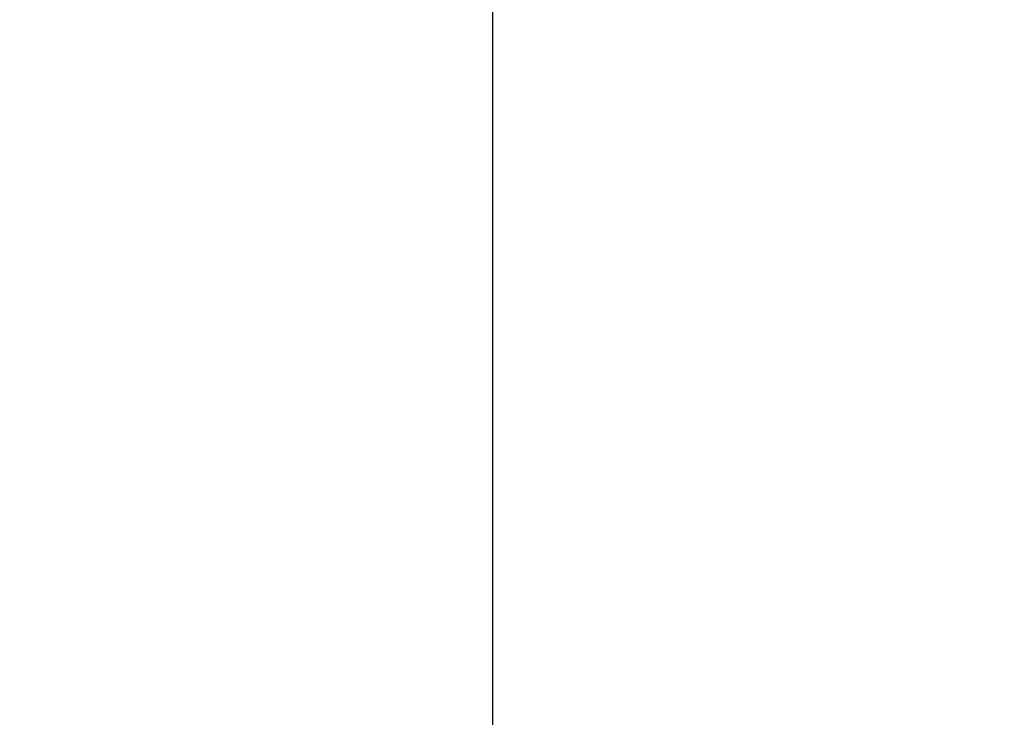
# Model space of a CAD drawing. Header units: metres. Extents: x 63115 to 703450, y -261936 to -53969.
# Tile 61 of 197: x 158180.67 to 158183.02, y -134564.25 to -134562.59. Entities that reach past the tile are written whole.
import ezdxf

# ---------------------------------------------------------------- set-up
doc = ezdxf.new("R2010")
doc.units = ezdxf.units.M
doc.linetypes.add('DASHDOT2', pattern=[12.7, 6.35, -3.175, 0, -3.175])
doc.layers.add('_01-STRAMIENEN', color=253, linetype='DASHDOT2')
doc.layers.add('_03-PROJECTION', color=1, linetype='Continuous')
doc.layers.add('_01Hulplijnen', color=6, linetype='Continuous', plot=False)

# ---------------------------------------------------------------- blocks, each defined once
blk = doc.blocks.new('*U244')
at = {"layer": '_01-STRAMIENEN'}
blk.add_lwpolyline([(-2750, 5487.358), (-2750, -4768.642)], dxfattribs=at)
at = {"layer": '_01Hulplijnen'}
blk.add_lwpolyline([(-2750, 5487.358), (-2750, -4768.642)], dxfattribs=at)
blk = doc.blocks.new('*U198')
at = {"layer": '_01Hulplijnen'}
blk.add_lwpolyline([(-2750, -766.0302), (-2750, -4752.8389)], dxfattribs=at)

msp = doc.modelspace()

# ---------------------------------------------------------------- linework, layer by layer
at = {"layer": '_03-PROJECTION'}
for start_param, end_param in [(5.35272, 10.194284), (0.531155, 2.601165)]:
    msp.add_ellipse((160931.8001, -130410.6056), major_axis=(-6500, 0), ratio=0.638462, start_param=start_param, end_param=end_param, dxfattribs=at)

# ---------------------------------------------------------------- block references
for name in ['*U244', '*U198']:
    msp.add_blockref(name, (160931.8001, -130410.6056), dxfattribs=at)

doc.saveas('drawing.dxf')
